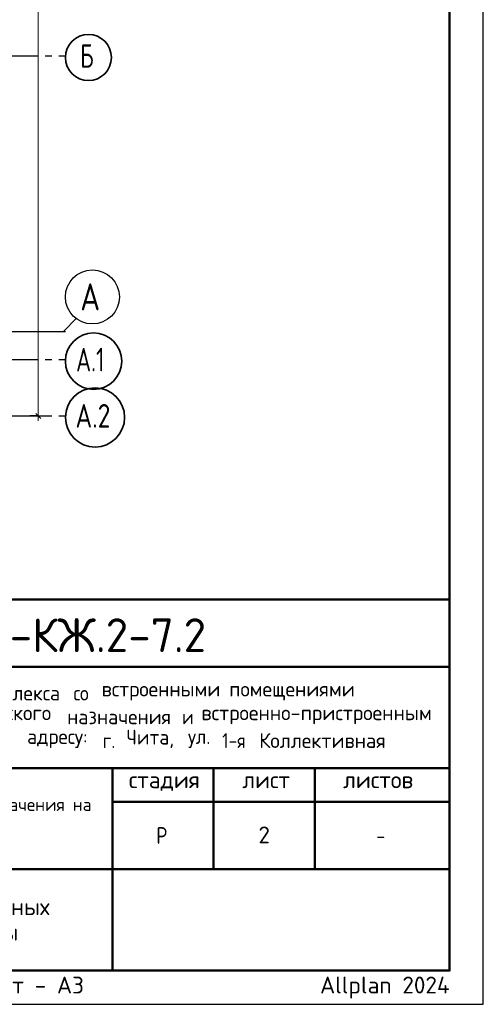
# Model space of a CAD drawing. Header units: millimetres. Extents: x 0 to 21000, y 0 to 14850.
# Tile 8 of 9: x 17562 to 21000, y 0 to 7295. Entities that reach past the tile are written whole.
import ezdxf

# ---------------------------------------------------------------- set-up
doc = ezdxf.new("R2010")
doc.units = ezdxf.units.MM
doc.linetypes.add('______5', pattern=[550, 400, -50, 50, -50])
for name, color, linetype, lineweight in [('Standard', 7, 'Continuous', 25), ('Надписи', 7, 'Continuous', 25), ('Размерная линия_ общее', 7, 'Continuous', 13)]:
    doc.layers.add(name, color=color, linetype=linetype, lineweight=lineweight)
doc.layers.add('Оси', color=7, linetype='______5', true_color=0x656565)
doc.styles.add('ISOCPEUR', font='txt')

msp = doc.modelspace()

# ---------------------------------------------------------------- linework, layer by layer
at = {"layer": 'Standard', "color": 7, "linetype": 'Continuous', "lineweight": 50, "transparency": 33554687}
for p, q in [((11500, 3000), (20750, 3000)), ((14750, 2500), (20750, 2500)), ((14750, 1750), (20750, 1750)), ((18250, 1000), (18250, 1750)), ((19000, 1000), (19000, 1750)), ((19750, 1000), (19750, 1750)), ((18250, 1500), (20750, 1500)), ((14750, 1000), (20750, 1000)), ((18250, 250), (18250, 1000)), ((18250, 250), (18250, 1000))]:
    msp.add_line(p, q, dxfattribs=at)
at = {"layer": 'Standard', "color": 7, "linetype": 'Continuous', "lineweight": 25, "transparency": 33554687}
for p, q in [((20750, 250), (20750, 3000)), ((11500, 250), (20750, 250)), ((11500, 250), (20750, 250)), ((11500, 250), (20750, 250))]:
    msp.add_line(p, q, dxfattribs=at)
msp.add_lwpolyline([(0, 0), (21000, 0), (21000, 14850), (0, 14850), (0, 0)], close=True, dxfattribs=at)
at = {"layer": 'Standard', "color": 7, "linetype": 'Continuous', "lineweight": 13, "transparency": 33554687}
msp.add_lwpolyline([(21000, 14850), (0, 14850), (0, 0), (21000, 0), (21000, 14850)], dxfattribs=at)
at = {"layer": 'Standard', "color": 7, "linetype": 'Continuous', "lineweight": 50, "transparency": 33554687}
msp.add_lwpolyline([(1000, 14600), (20750, 14600), (20750, 250), (1000, 250), (1000, 14600)], close=True, dxfattribs=at)
at = {"layer": 'Standard', "color": 7, "linetype": 'Continuous', "lineweight": 25, "transparency": 33554687}
msp.add_lwpolyline([(20750, 3000), (11500, 3000), (11500, 250), (20750, 250), (20750, 3000)], dxfattribs=at)
at = {"layer": 'Оси', "color": 8, "linetype": '______5', "lineweight": -3, "transparency": 33554687}
for p, q in [((3001.7, 7026), (17901.2, 7026)), ((3001.7, 4984.3), (17901.2, 4984.3)), ((3001.7, 4776), (17901.2, 4776)), ((3001.7, 4359.3), (17901.2, 4359.3))]:
    msp.add_line(p, q, dxfattribs=at)
at = {"layer": 'Оси', "color": 7, "linetype": 'Continuous', "lineweight": 25, "transparency": 33554687}
msp.add_lwpolyline([(17053.2, 4984.3), (17886.5, 4984.3), (17984.5, 5082.3)], dxfattribs=at)
at = {"layer": 'Оси', "color": 7, "linetype": 'Continuous', "lineweight": 35, "transparency": 33554687}
for centre, radius in [((18071.8, 7014.6), 170.6), ((18110.1, 4764.6), 208.9), ((18120.8, 4348), 219.6)]:
    msp.add_circle(centre, radius, dxfattribs=at)
at = {"layer": 'Оси', "color": 7, "linetype": 'Continuous', "lineweight": 25, "transparency": 33554687}
msp.add_circle((18101.2, 5240.7), 200, dxfattribs=at)
at = {"layer": 'Размерная линия_ общее', "color": 7, "linetype": 'Continuous', "lineweight": 25, "transparency": 33554687}
msp.add_line((17718.6, 4340.6), (17681.1, 4378.1), dxfattribs=at)
at = {"layer": 'Размерная линия_ общее', "color": 253, "linetype": 'Continuous', "lineweight": -3, "true_color": 0xa0a0a0, "transparency": 33554687}
for q in [(17637.4, 4359.3), (17762.4, 4359.3), (17769.9, 4359.3)]:
    msp.add_line((17699.9, 4359.3), q, dxfattribs=at)
at = {"layer": 'Размерная линия_ общее', "color": 7, "linetype": 'Continuous', "lineweight": 13, "transparency": 33554687}
msp.add_line((17699.9, 4359.3), (17699.9, 4321.8), dxfattribs=at)
msp.add_lwpolyline([(17699.9, 4359.3), (17699.9, 8727), (17699.9, 8727), (17699.9, 13484.3)], dxfattribs=at)

# ---------------------------------------------------------------- texts
at = {"layer": 'Standard', "color": 7, "linetype": 'Continuous', "lineweight": 50, "transparency": 33554687, "insert": (16617.6, 2609.1), "char_height": 250, "width": 2520.794, "attachment_point": 7, "style": 'ISOCPEUR'}
msp.add_mtext('\\W0.98;24-04-КЖ.2-7.2', dxfattribs=at)
at = {"layer": 'Standard', "color": 7, "linetype": 'Continuous', "lineweight": 25, "transparency": 33554687, "attachment_point": 7, "style": 'ISOCPEUR'}
for s, insert, char_height, width in [('\\W0.97;комплекса ', (17190.6, 2250.8), 110, 823.039), ('\\W0.90;со ', (17960.6, 2250.8), 110, 258.739), ('\\W0.98;встроенными ', (18169.6, 2250.8), 110, 999.233), ('\\W0.98;помещениями', (19115.6, 2250.8), 110, 955.088), ('\\W0.98;коммерческого ', (16835.9, 2074.8), 110, 1131.214), ('\\W0.97;назначения ', (17913.9, 2074.8), 110, 905.516), ('\\W0.87;и ', (18766.4, 2074.8), 110, 190.609), ('\\W0.99;встроенно-пристроенным', (18909.4, 2074.8), 110, 1791.218), ('\\W0.96;адресу: ', (17616.9, 1898.8), 110, 613.612), ('\\W0.89;г. ', (18177.9, 1898.8), 110, 224.789), ('\\W0.95;Чита, ', (18353.9, 1898.8), 110, 508.778), ('\\W0.92;ул. ', (18810.4, 1898.8), 110, 303.428), ('\\W0.86;1-я ', (19063.4, 1898.8), 110, 322.299), ('\\W0.98;Коллективная', (19338.4, 1898.8), 110, 1021.088), ('\\W0.99;стадия    лист     листов', (18371.3, 1581.1), 125, 2186.296), ('\\W0.80;Р', (18575, 1187.5), 125, 149.931), ('\\W0.78;-', (20206.2, 1187.5), 125, 135.997)]:
    msp.add_mtext(s, dxfattribs=dict(at, insert=insert, char_height=char_height, width=width))
at = {"layer": 'Standard', "color": 7, "linetype": 'Continuous', "lineweight": 18, "transparency": 33554687, "insert": (14820.9, 1406.7), "char_height": 95, "width": 3403.402, "attachment_point": 7, "style": 'ISOCPEUR'}
msp.add_mtext('\\W0.99;общественно-делового и коммерческого назначения на', dxfattribs=at)
at = {"layer": 'Standard', "color": 7, "linetype": 'Continuous', "lineweight": 25, "transparency": 33554687, "insert": (16500, 785.4), "char_height": 125, "width": 2633.438, "attachment_point": 2, "line_spacing_factor": 0.903614}
msp.add_mtext('\\A1;{\\fISOCPEUR|i0|b0;\\H125.000000;\\W1.000000;\\C7;Схема расположения лестничных}\\P{\\fISOCPEUR|i0|b0;\\H125.000000;\\W1.000000;\\C7;клеток и лифтовой шахты}\\P', dxfattribs=at)
at = {"layer": 'Standard', "color": 8, "linetype": 'Continuous', "lineweight": 13, "transparency": 33554687, "insert": (20750, 123.9), "char_height": 125, "width": 5874.732, "attachment_point": 6, "style": 'ISOCPEUR'}
msp.add_mtext('\\A1;{\\fISOCPEUR|i0|b0;\\H125.000000;\\W1.000000;\\C8;Копировал                  формат - А3                      Allplan 2024}\\P', dxfattribs=at)
at = {"layer": 'Надписи', "color": 7, "linetype": 'Continuous', "lineweight": 13, "transparency": 33554687, "insert": (19375, 1255), "char_height": 125, "width": 136.111, "attachment_point": 5, "style": 'ISOCPEUR'}
msp.add_mtext('\\A1;{\\fISOCPEUR|i0|b0;\\H125.000000;\\W1.000000;\\C7;2}\\P', dxfattribs=at)
at = {"layer": 'Оси', "color": 7, "linetype": 'Continuous', "lineweight": 35, "transparency": 33554687, "attachment_point": 7, "style": 'ISOCPEUR'}
for s, insert, char_height, width in [('\\W0.70;Б', (18010.6, 6938.5), 175, 183.659), ('\\W0.82;А', (18011.2, 5140.7), 200, 261.763), ('\\W0.71;А.1', (17980, 4688.5), 175, 322.185), ('\\W0.79;А.2', (17975.4, 4271.8), 175, 359.999)]:
    msp.add_mtext(s, dxfattribs=dict(at, insert=insert, char_height=char_height, width=width))

doc.saveas('drawing.dxf')
